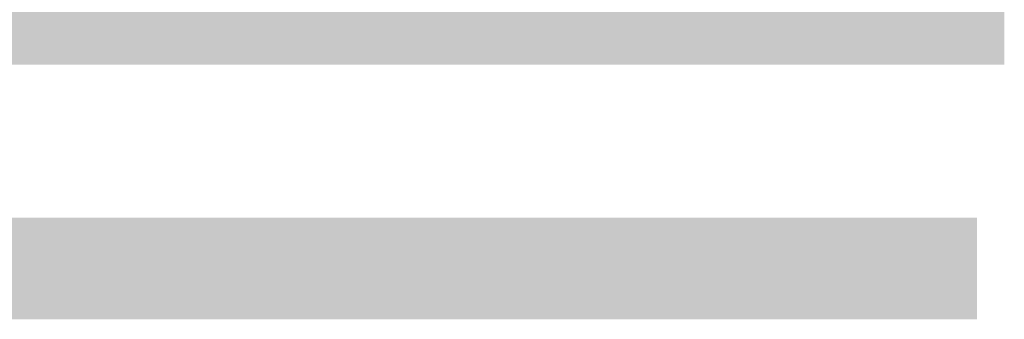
# Model space of a CAD drawing. Extents: x -620 to 300, y 62 to 1112.
# Tile 58 of 226: x -160.396 to -158.459, y 268.761 to 269.35. Entities that reach past the tile are written whole.
import ezdxf

# ---------------------------------------------------------------- set-up
doc = ezdxf.new("R2010")
doc.units = 0
doc.layers.get('0').update_dxf_attribs({"lineweight": 13})
doc.layers.add('00_E_ST_Handlaufleuchte_Kabel', color=3, linetype='Continuous', lineweight=18, true_color=0x00ff00)
doc.layers.add('00_E_ST_Handlaufleuchte_Leerrohre_Terrasse', color=6, linetype='Continuous', lineweight=25, true_color=0xff00ff)

# ---------------------------------------------------------------- blocks, each defined once
blk = doc.blocks.new('Polylinie-A06CPVXML0')
at = {"color": 0, "linetype": 'ByBlock', "lineweight": -2, "ltscale": 0.18}
blk.add_solid([(-165.8785, 268.7609), (-166.0785, 268.9609), (-158.5126, 268.7609), (-158.5126, 268.9609)], dxfattribs=at)
blk = doc.blocks.new('Polylinie-A06CPVZAL0')
at = {"color": 0, "linetype": 'ByBlock', "lineweight": -2, "ltscale": 0.25}
blk.add_solid([(-158.459, 269.8615), (-158.459, 269.2615), (-432.1725, 269.8615), (-432.7725, 269.2615)], dxfattribs=at)

msp = doc.modelspace()

# ---------------------------------------------------------------- block references
at = {"layer": '00_E_ST_Handlaufleuchte_Kabel', "ltscale": 0.18}
msp.add_blockref('Polylinie-A06CPVXML0', (0, 0), dxfattribs=at)
at = {"layer": '00_E_ST_Handlaufleuchte_Leerrohre_Terrasse', "color": 6, "ltscale": 0.25, "true_color": 0xff00ff}
msp.add_blockref('Polylinie-A06CPVZAL0', (0, 0), dxfattribs=at)

doc.saveas('drawing.dxf')
